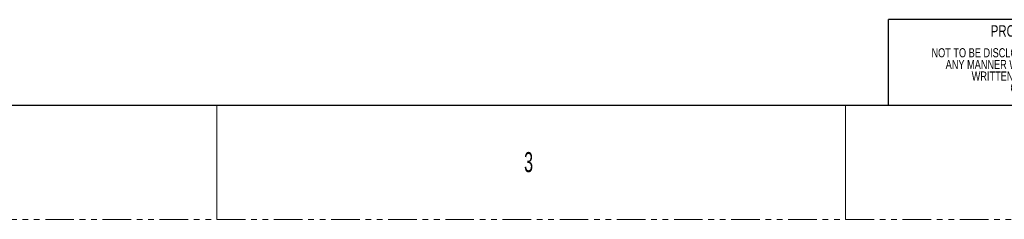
# Model space of a CAD drawing. Header units: millimetres. Extents: x 0 to 1118, y 0 to 864.
# Tile 13 of 156: x 655 to 873, y 0 to 44. Entities that reach past the tile are written whole.
import ezdxf

# ---------------------------------------------------------------- set-up
doc = ezdxf.new("R2010")
doc.units = ezdxf.units.MM
doc.linetypes.add('PHANTOM', pattern=[12.7, 6.35, -1.27, 1.27, -1.27, 1.27, -1.27])
doc.styles.add('SLDTEXTSTYLE0', font='TXT', dxfattribs={"width": 0.6})
doc.styles.add('SLDTEXTSTYLE1', font='TXT', dxfattribs={"width": 0.75})

# ---------------------------------------------------------------- blocks, each defined once
blk = doc.blocks.new('SW_NOTE_18')
at = {"color": 0, "linetype": 'Continuous', "lineweight": 0, "char_height": 2.032, "attachment_point": 2, "style": 'SLDTEXTSTYLE1'}
for s, insert in [('NOT TO BE DISCLOSED OR REPRODUCED IN', (26.92, 2.62)), ('ANY MANNER WITHOUT THE EXPRESS', (27.01, 0.02)), ('WRITTEN PERMISSION OF', (26.57, -2.57)), ('CHRISTIE', (26.91, -5.17))]:
    blk.add_mtext(s, dxfattribs=dict(at, insert=insert))

msp = doc.modelspace()

# ---------------------------------------------------------------- linework, layer by layer
at = {"color": 7, "linetype": 'Continuous', "lineweight": 30}
for p, q in [((1104.9, 44.45), (847.73, 44.45)), ((847.73, 25.4), (847.73, 44.45)), ((12.7, 25.4), (1104.9, 25.4))]:
    msp.add_line(p, q, dxfattribs=at)
at = {"color": 7, "linetype": 'Continuous', "lineweight": 0}
for p, q in [((847.73, 25.4), (847.73, 44.45)), ((698.5, 25.4), (698.5, 0)), ((838.2, 25.4), (838.2, 0)), ((911.23, 25.4), (847.73, 25.4))]:
    msp.add_line(p, q, dxfattribs=at)
at = {"color": 7, "linetype": 'PHANTOM', "lineweight": 0}
msp.add_line((0, 0), (1117.6, 0), dxfattribs=at)

# ---------------------------------------------------------------- block references
at = {"color": 7, "linetype": 'Continuous', "lineweight": 0}
msp.add_blockref('SW_NOTE_18', (852.7, 35.48), dxfattribs=at)

# ---------------------------------------------------------------- texts
for s, insert, char_height, attachment_point, style in [('PROPRIETARY', (879.6, 43.21), 2.54, 2, 'SLDTEXTSTYLE1'), ('3', (766.79, 14.97), 4.45, 1, 'SLDTEXTSTYLE0')]:
    msp.add_mtext(s, dxfattribs=dict(at, insert=insert, char_height=char_height, attachment_point=attachment_point, style=style))

doc.saveas('drawing.dxf')
